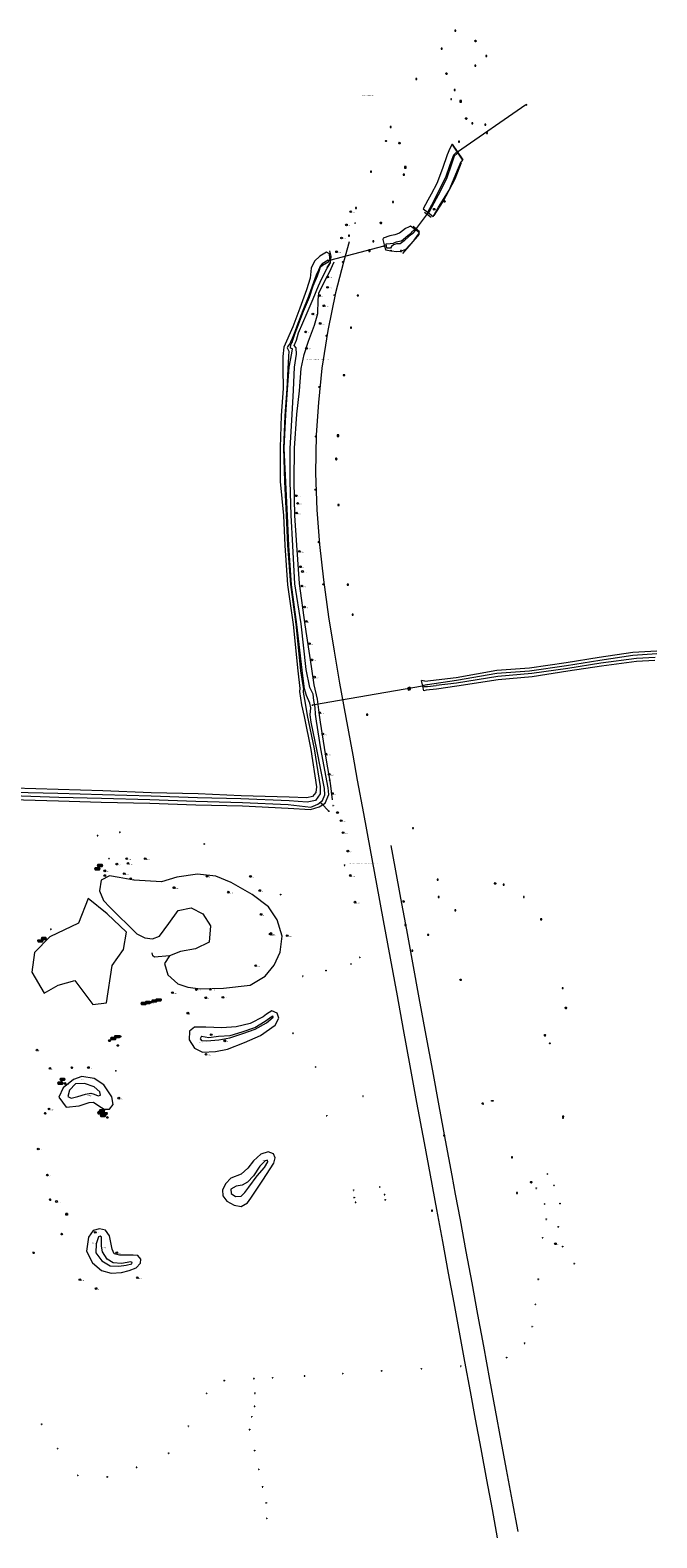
# Model space of a CAD drawing. Header units: metres. Extents: x 201324 to 204859, y 395661 to 398070.
# Tile 29 of 30: x 204156 to 204449, y 395745 to 396449. Entities that reach past the tile are written whole.
import ezdxf
from ezdxf.enums import TextEntityAlignment as Align

# ---------------------------------------------------------------- set-up
doc = ezdxf.new("R2010")
doc.units = ezdxf.units.M
for name, color, linetype, lineweight in [('B-ME-BV-GELEIDECONSTRUCTIE_GELEIDERAIL-G', 210, 'BV-GELEIDERAIL', 18), ('B-ME-GR-BEPLANTING_CULTUUR-G', 90, 'Continuous', 18), ('B-ME-GR-BOOM-S', 90, 'Continuous', 25), ('B-ME-GW-TALUD_TEEN-G', 90, 'Continuous', 18), ('B-ME-GW-WATERGANG_SLOOT-G', 90, 'Continuous', 18), ('B-ME-IE-MEUBILAIR_WEGMEUBILAIR_AFVALBAK-S', 7, 'Continuous', 25), ('B-ME-IE-MEUBILAIR_WEGMEUBILAIR_LICHTMAST-S', 7, 'Continuous', 25), ('B-ME-IE-MEUBILAIR_WEGMEUBILAIR_PAAL-S', 7, 'Continuous', 25), ('B-ME-IE-MEUBILAIR_WEGMEUBILAIR_SLAGBOOM-S', 7, 'Continuous', 25), ('B-ME-IE-MEUBILAIR_WEGMEUBILAIR_VERKEERSBORD-S', 7, 'Continuous', 25), ('B-ME-IE-MEUBILAIR_WEGMEUBILAIR_ZITBANK-G', 7, 'Continuous', 18), ('B-ME-IE-MEUBILAIR_WEGMEUBILAIR_ZITBANK-S', 7, 'Continuous', 25), ('B-ME-IE-TERREINAFSCHEIDING_KUNSTMATIG_HEKWERK-G', 20, 'IE-TERREINAFSCHEIDING-KUNSTMATIG', 18), ('B-ME-IE-TERREINAFSCHEIDING_KUNSTMATIG_MUUR-G', 90, 'IE-TERREINAFSCHEIDING-KUNSTMATIG-DICHT', 18), ('B-ME-KL-DATA-S', 90, 'Continuous', 25), ('B-ME-KW-KUNSTWERK_DUIKER-S', 170, 'Continuous', 25), ('B-ME-OG-HOOGTEPUNT-S', 7, 'Continuous', 25), ('B-ME-RI-BOB-S', 90, 'Continuous', 25), ('B-ME-RI-GWA_RIOOLPUT_INSPECTIEPUT-S', 30, 'Continuous', 25), ('B-ME-VW-HECTOMETRERING-S', 7, 'Continuous', 25), ('B-ME-WH-DUIKER-G', 150, 'Continuous', 18), ('X-XX-AL-VERWIJZING-S', 7, 'Continuous', 25)]:
    doc.layers.add(name, color=color, linetype=linetype, lineweight=lineweight)
doc.styles.add('NLCS-ISO', font='txt', dxfattribs={"height": 1.8})
doc.styles.add('NLCS-ISO-ANNOTATIVE-T18', font='txt', dxfattribs={"height": 1.8})
doc.linetypes.add('BV-GELEIDERAIL', pattern='A,10,-3,[108,NLCS.SHX,S=1,R=0,X=0,Y=0],-3', length=16)
doc.linetypes.add('IE-TERREINAFSCHEIDING-KUNSTMATIG', pattern='A,4,[82,NLCS.SHX,S=0.75,R=90,X=0,Y=0],4,-2', length=10)
doc.linetypes.add('IE-TERREINAFSCHEIDING-KUNSTMATIG-DICHT', pattern='A,8,-1,[82,NLCS.SHX,S=0.75,R=90,X=0,Y=0],-1', length=10)

# ---------------------------------------------------------------- blocks, each defined once
blk = doc.blocks.new('SKW-DUIKER-SO')
at = {"color": 0, "linetype": 'ByBlock', "lineweight": 18}
for points in [[(-1.7, 0.8), (-0.8, 0), (-1.7, -0.8)], [(-0.8, 0), (0.8, 0)], [(1.7, 0.8), (0.8, 0), (1.7, -0.8)]]:
    blk.add_lwpolyline(points, dxfattribs=at)
blk = doc.blocks.new('B-SIE-WEG_LICHTMAST-SO')
at = {"color": 0, "linetype": 'ByBlock', "lineweight": -2}
for points in [[(-0.8, 0.4), (-1.5, 0.9)], [(-0.8, 0.3), (0.8, 0.3)], [(0, 0.9), (0, 1.8)], [(0.8, 0.4), (1.5, 0.9)], [(-0.8, -0.4), (-1.5, -0.9)], [(-0.8, -0.3), (0.8, -0.3)], [(0, -0.9), (0, -1.8)], [(0.8, -0.4), (1.5, -0.9)]]:
    blk.add_lwpolyline(points, dxfattribs=at)
blk.add_circle((0, 0), 0.875, dxfattribs=at)
at = {"color": 0, "linetype": 'ByBlock', "lineweight": -2, "style": 'NLCS-ISO-ANNOTATIVE-T18'}
blk.add_attdef('SYMBOOL', (2.5, -2.5), '', height=1.8, dxfattribs=at)
blk = doc.blocks.new('SGR-BOOM_NUMMER-SO')
at = {"linetype": 'ByBlock', "lineweight": 18}
h = blk.add_hatch(color=0, dxfattribs=at)
h.dxf.hatch_style = 1
edge = h.paths.add_edge_path()
edge.add_arc((0, 0), 0.25, 0, 360)
at = {"color": 0, "linetype": 'ByBlock', "lineweight": 18}
for radius in [2, 0.25]:
    blk.add_circle((0, 0), radius, dxfattribs=at)
at = {"color": 0, "linetype": 'ByBlock', "lineweight": -2, "style": 'NLCS-ISO-ANNOTATIVE-T18'}
for tag, p in [('SOORT', (2.5, -2.8)), ('DIAMETER', (2.5, -5.3))]:
    blk.add_attdef(tag, p, '', height=1.8, dxfattribs=at)
blk = doc.blocks.new('SKL-DATA_SIGNAAL_CAIKAST-SO')
at = {"color": 0, "linetype": 'ByBlock', "lineweight": 18}
for points in [[(-2, 2), (2, 2), (2, 1.68), (-2, 1.68)], [(-2, 1.52), (2, 1.52), (2, -2), (-2, -2)]]:
    blk.add_lwpolyline(points, close=True, dxfattribs=at)
at = {"color": 0, "linetype": 'ByBlock', "lineweight": 18, "style": 'NLCS-ISO'}
blk.add_text('cai', height=1.5, dxfattribs=at).set_placement((0, 0), align=Align.MIDDLE_CENTER)
blk = doc.blocks.new('SIE-WEG_ZITBANK_MET_LEUNING')
blk.add_hatch(color=256).paths.add_polyline_path([(-0.98, 0.3), (-0.98, 0.25), (0.98, 0.25), (0.98, 0.3)])
for p, q in [((-0.69, 0.25), (-0.69, 0.17)), ((-0.64, 0.25), (-0.64, 0.17)), ((0.64, 0.25), (0.64, 0.17)), ((0.69, 0.25), (0.69, 0.17)), ((-0.69, -0.11), (-0.69, -0.02)), ((-0.64, -0.11), (-0.64, -0.02)), ((0.64, -0.11), (0.64, -0.02)), ((0.69, -0.11), (0.69, -0.02))]:
    blk.add_line(p, q)
at = {"flags": 128}
for points in [[(-0.98, 0.25), (-0.98, 0.3), (0.98, 0.3), (0.98, 0.25)], [(0.98, 0.17), (0.98, -0.02), (-0.98, -0.02), (-0.98, 0.17)], [(-0.98, -0.11), (-0.98, -0.3), (0.98, -0.3), (0.98, -0.11)]]:
    blk.add_lwpolyline(points, close=True, dxfattribs=at)
blk = doc.blocks.new('SIE-WEG_AFVALBAK_TYPE_01')
for radius in [0.25, 0.156]:
    blk.add_circle((0, 0), radius)
blk = doc.blocks.new('SIE-WEG_PAAL_BETON')
for radius in [0.188, 0.0938]:
    blk.add_circle((0, 0), radius)
blk = doc.blocks.new('SIE-WEG_PAAL_VAST-SO')
blk.add_hatch(color=256).paths.add_polyline_path([(0.1, 0.1), (-0.1, 0.1), (-0.1, -0.1), (0.1, -0.1)])
at = {"flags": 128}
blk.add_lwpolyline([(0.1, 0.1), (-0.1, 0.1), (-0.1, -0.1), (0.1, -0.1)], close=True, dxfattribs=at)
blk.add_circle((0, 0), 0.188)
blk = doc.blocks.new('SOG-HOOGTEPUNT-SO')
for p, q in [((-0.5, 0), (0.5, 0)), ((0, 0.5), (0, -0.5))]:
    blk.add_line(p, q)
blk = doc.blocks.new('SIE-WEG_VERKEERSBORD-SO')
at = {"color": 0, "linetype": 'ByBlock', "lineweight": 18}
blk.add_lwpolyline([(-1.125, -1.125), (1.125, -1.125), (1.125, 1.125), (-1.125, 1.125)], close=True, dxfattribs=at)
at = {"color": 0, "linetype": 'ByBlock', "lineweight": 18, "style": 'NLCS-ISO'}
blk.add_text('vb', height=1.5, dxfattribs=at).set_placement((0, 0), align=Align.MIDDLE_CENTER)
blk = doc.blocks.new('B-SRI-PUT_GWA-SO')
blk.add_line((-1.4, -1.4), (1.4, 1.4))
at = {"lineweight": -3, "flags": 128}
blk.add_lwpolyline([(2, -2), (2, 2), (-2, 2), (-2, -2)], close=True, dxfattribs=at)
at = {"lineweight": -3}
blk.add_circle((0, 0), 2, dxfattribs=at)
blk = doc.blocks.new('SRI-BOB-SO')
at = {"ltscale": 0.1, "style": 'NLCS-ISO'}
blk.add_attdef('B.O.B.', text='', height=1.8, dxfattribs=at).set_placement((0.1, 0), align=Align.BOTTOM_CENTER)
blk = doc.blocks.new('SIE-WEG_PAAL_ALGEMEEN_TYPE_01-SO')
h = blk.add_hatch(color=256)
edge = h.paths.add_edge_path()
edge.add_arc((0, 0), 0.188, 0, 360)
at = {"ltscale": 0.5}
blk.add_circle((0, 0), 0.188, dxfattribs=at)
blk = doc.blocks.new('SVW-HECTOMETERPAAL-SO')
at = {"lineweight": 18}
blk.add_lwpolyline([(-1.4, -1), (1.4, -1, 0.414214), (1.6, -0.9), (1.6, 0.9, 0.414214), (1.4, 1), (-1.4, 1, 0.414214), (-1.6, 0.9), (-1.6, -0.9, 0.414214)], format="xyb", close=True, dxfattribs=at)
at = {"lineweight": 18, "style": 'NLCS-ISO'}
blk.add_text('hm', height=1.8, dxfattribs=at).set_placement((0, 0), align=Align.MIDDLE_CENTER)
blk = doc.blocks.new('SIE-WEG_PAAL_KUNSTSTOF')
for p, q in [((-0.19, 0.19), (0.19, -0.19)), ((0.19, 0.19), (-0.19, -0.19))]:
    blk.add_line(p, q)
at = {"flags": 128}
for points in [[(-0.19, -0.19), (0.19, -0.19), (0.19, 0.19), (-0.19, 0.19)], [(-0.09, 0.09), (0.09, 0.09), (0.09, -0.09), (-0.09, -0.09)]]:
    blk.add_lwpolyline(points, close=True, dxfattribs=at)
blk = doc.blocks.new('SIE-WEG_VERKEERSBORD_INFORMATIE-SO')
at = {"linetype": 'ByBlock', "lineweight": 18}
h = blk.add_hatch(color=0, dxfattribs=at)
h.dxf.hatch_style = 1
h.paths.add_polyline_path([(0.3, 0.5), (-0.8, 0.5), (-0.8, 0.2), (-0.3, 0.2), (-0.3, -1.6), (0.3, -1.6)])
h = blk.add_hatch(color=0, dxfattribs=at)
h.dxf.hatch_style = 1
edge = h.paths.add_edge_path()
edge.add_arc((0, 1.2), 0.373, 0, 360)
at = {"color": 0, "linetype": 'ByBlock', "lineweight": 18}
for points in [[(-2, -2), (2, -2), (2, 2), (-2, 2)], [(0.3, 0.5), (-0.8, 0.5), (-0.8, 0.2), (-0.3, 0.2), (-0.3, -1.6), (0.3, -1.6)]]:
    blk.add_lwpolyline(points, close=True, dxfattribs=at)
blk.add_circle((0, 1.2), 0.373, dxfattribs=at)
blk = doc.blocks.new('SIE-WEG_SLAGBOOM-SO')
at = {"linetype": 'ByBlock', "lineweight": 18}
h = blk.add_hatch(color=0, dxfattribs=at)
h.dxf.hatch_style = 1
h.paths.add_polyline_path([(0, 0.5), (-1, 0.5), (-2, -0.5), (-1, -0.5)])
h.paths.add_polyline_path([(2, 0.5), (1, 0.5), (0, -0.5), (1, -0.5)])
at = {"color": 0, "linetype": 'ByBlock', "lineweight": 18}
blk.add_lwpolyline([(-2, 0.5), (2, 0.5), (2, -0.5), (-2, -0.5)], close=True, dxfattribs=at)
for points in [[(-2, -0.5), (-1, 0.5)], [(-1, -0.5), (0, 0.5)], [(0, -0.5), (1, 0.5)], [(1, -0.5), (2, 0.5)]]:
    blk.add_lwpolyline(points, dxfattribs=at)
blk = doc.blocks.new('SAL-VERWIJZING_TEKST-SO')
at = {"color": 0, "linetype": 'ByBlock', "lineweight": -2, "style": 'NLCS-ISO-ANNOTATIVE-T18'}
blk.add_attdef('TEKST', text='', height=1.8, dxfattribs=at).set_placement((0, 0), align=Align.MIDDLE_CENTER)

msp = doc.modelspace()

# ---------------------------------------------------------------- linework, layer by layer
at = {"layer": 'B-ME-BV-GELEIDECONSTRUCTIE_GELEIDERAIL-G'}
for points in [[(204305.44, 396350.35, 17.02), (204302.71, 396340.86, 17.05), (204298.99, 396326.42, 17.07), (204295.42, 396308.94, 17.2), (204292.72, 396291.35, 17.36), (204291.03, 396275.25, 17.48), (204290.02, 396260.07, 17.63), (204289.7, 396242.16, 17.78), (204290.34, 396225.17, 17.94), (204291.53, 396208.88, 18), (204293.37, 396192.36, 18.23), (204295.75, 396175.14, 18.45), (204298.35, 396159.09, 18.64), (204300.92, 396144.15, 18.88), (204303.81, 396128.13, 19.15), (204307.17, 396110.52, 19.56), (204309.21, 396098.78, 19.59), (204312.1, 396083.16, 19.74), (204315.26, 396066.23, 20.16), (204318.19, 396050.19, 20.4), (204321.29, 396033.17, 20.86), (204324.58, 396015.56, 21.21), (204327.78, 395998.03, 21.53), (204330.69, 395982.29, 21.84), (204333.84, 395965.28, 22.13), (204336.93, 395948.22, 22.39), (204340.44, 395929.31, 22.69), (204343.32, 395914.13, 22.83), (204346.25, 395898.12, 23.07), (204349, 395883.16, 23.27), (204351.75, 395868.35, 23.46), (204354.3, 395854.54, 23.6), (204356.84, 395840.91, 23.75), (204359.37, 395827.17, 23.89), (204361.95, 395813.13, 24.03), (204364.36, 395800.18, 24.17), (204366.92, 395786.4, 24.28), (204369.6, 395771.8, 24.37), (204372.18, 395757.97, 24.43), (204374.63, 395744.74, 24.46)], [(204353.55, 395914.06, 23.21), (204350.4, 395930.59, 22.87), (204347.45, 395946.63, 22.49), (204344.45, 395963, 22.17), (204341.43, 395979.43, 21.8), (204338.2, 395997.03, 21.41), (204335.18, 396013.41, 21.04), (204332.3, 396028.88, 20.71), (204329.6, 396043.67, 20.41), (204326.9, 396058.16, 20.2), (204325.02, 396068.28, 20.02)]]:
    msp.add_polyline3d(points, dxfattribs=at)
at = {"layer": 'B-ME-GR-BEPLANTING_CULTUUR-G'}
msp.add_polyline3d([(204162.88, 395999.28, 14.18), (204169.55, 396002.95, 13.98), (204177.2, 396005.17, 13.92), (204185.64, 395993.94, 14.28), (204192, 395994.79, 14.1), (204194.74, 396012.12, 13.73), (204199.98, 396019.7, 13.72), (204201.49, 396027.81, 13.73), (204192.32, 396036.32, 13.64), (204183.52, 396043.44, 13.46), (204178.94, 396032.03, 13.73), (204165.54, 396025.59, 13.86), (204158.38, 396018.21, 13.66), (204157.17, 396008.99, 13.79)], close=True, dxfattribs=at)
msp.add_polyline3d([(204221.43, 396016.76, 13.49), (204214.56, 396016.14, 13.92), (204213.67, 396016.73, 14.02), (204213.45, 396018.16, 13.97)], dxfattribs=at)
at = {"layer": 'B-ME-GW-TALUD_TEEN-G'}
msp.add_polyline3d([(204297.72, 396089.56, 13.31), (204296.72, 396097.36, 13.06), (204294.82, 396108.16, 12.99), (204292.01, 396125.94, 13.09), (204291.57, 396129.12, 13.34), (204290.69, 396136.7, 13.45), (204289.12, 396143.4, 13.34), (204287.84, 396151.96, 13.19), (204284.85, 396171.31, 13.1), (204282.16, 396190.68, 13.04), (204281.04, 396208.54, 13.21), (204280.09, 396222.5, 13.32), (204279.77, 396238.53, 13.39), (204279.83, 396253.97, 13.54), (204281.04, 396269.77, 13.59), (204282.17, 396280.77, 13.63), (204283.08, 396291.19, 13.95), (204284.41, 396297.67, 14), (204286.49, 396303.87, 14.03), (204289.22, 396311.37, 14.2), (204290.81, 396316.81, 14.42), (204290.95, 396323.14, 14.34), (204291.28, 396326.29, 14.35), (204293.74, 396331.51, 14.52), (204296.31, 396336.2, 14.88), (204298.36, 396341, 15.08)], dxfattribs=at)
at = {"layer": 'B-ME-GW-WATERGANG_SLOOT-G'}
for points in [[(204353.54, 396395.95, 15.97), (204352.48, 396393.93, 15.63), (204351.15, 396391.01, 15.44), (204348.96, 396384.63, 15.31), (204346.39, 396377.5, 15.12), (204343.71, 396372.56, 15.04), (204342.15, 396369.85, 15.05)], [(204355.84, 396391.53, 13.39), (204355.38, 396392.1, 13.39), (204354.2, 396390.8, 13.32), (204352.51, 396386.27, 13.36), (204350.51, 396380.45, 13.37), (204347.37, 396374.35, 13.3), (204344.63, 396368.78, 13.26), (204342.18, 396364.29, 13.31)], [(204355.84, 396391.53, 13.39), (204354.53, 396390.33, 13.37), (204353.02, 396386.21, 13.37), (204351.06, 396380.28, 13.39), (204348.09, 396374.12, 13.36), (204345.04, 396368.41, 13.26), (204342.57, 396363.97, 13.27), (204342.18, 396364.29, 13.31)], [(204344.69, 396362.1, 15.31), (204347.19, 396366.58, 15.31), (204352.14, 396374.51, 15.52), (204356.06, 396383.8, 15.65), (204357.74, 396387.83, 15.71), (204358.55, 396388.49, 15.94)], [(204342.15, 396369.85, 15.05), (204339.97, 396365.72, 15.24)], [(204331.81, 396356.55, 15.04), (204328.89, 396354.36, 14.67), (204326.79, 396353.65, 14.66), (204324.36, 396353.05, 14.93), (204321.27, 396352.05, 15.05), (204321.1, 396351.36, 15.23), (204321.71, 396348.96, 15.55)], [(204336.29, 396355.61, 13.21), (204335.2, 396354.36, 13.16), (204335.12, 396354.24, 12.99), (204333.43, 396352.91, 13.1), (204331.19, 396350.8, 12.97), (204329.32, 396349.45, 12.92), (204327.6, 396349.41, 12.61), (204326.2, 396348.86, 12.48), (204325.27, 396348.2, 12.47), (204324.8, 396347.31, 12.48), (204323.1, 396347.39, 12.5), (204322.77, 396349.42, 12.55), (204324.54, 396349.57, 12.5), (204326.21, 396349.76, 12.49)], [(204336.29, 396355.61, 13.21), (204335.94, 396356.05, 13.28), (204334.6, 396354.84, 13.18), (204334.61, 396354.66, 13.03), (204333.02, 396353.33, 13.08), (204330.72, 396351.27, 12.98), (204329.66, 396350.68, 12.81), (204327.35, 396350.19, 12.53), (204326.21, 396349.76, 12.49)], [(204327.65, 396345.76, 15.02), (204329.58, 396345.95, 15.07), (204331.85, 396346.84, 15.22), (204335.77, 396351.1, 15.06), (204338.23, 396354.47, 15.23)], [(204334.02, 396357.71, 15.2), (204333.17, 396357.17, 15.04), (204331.81, 396356.55, 15.04)], [(204147.9, 396089.77, 12.65), (204169.61, 396089.08, 12.63), (204189.65, 396088.49, 12.69), (204212.29, 396088.06, 12.64), (204233.76, 396087.29, 12.59), (204255.56, 396086.81, 12.58), (204276.93, 396085.7, 12.73), (204287.44, 396085.08, 12.78), (204291.46, 396086.27, 12.92), (204294.19, 396088.09, 12.93), (204295.92, 396092.11, 13.12), (204295.67, 396095.25, 13.12), (204292.21, 396113.36, 12.88), (204290.16, 396126.27, 13.05), (204289.69, 396129.63, 13.27), (204289.61, 396132.73, 13.28), (204288.98, 396136.01, 13.34), (204288.56, 396139.03, 13.36), (204287.08, 396142, 13.17), (204285.38, 396150.56, 12.99), (204283.03, 396171.76, 13.04), (204280.07, 396190.47, 12.92), (204279.05, 396208.28, 13.06), (204278.34, 396222.55, 13.18), (204277.81, 396238.29, 13.26), (204277.88, 396253.82, 13.4), (204278.76, 396269.69, 13.44), (204279.4, 396281, 13.49), (204279.86, 396291.72, 13.87), (204280.87, 396297.89, 13.79), (204280.72, 396300.83, 13.68), (204279.74, 396301.86, 13.64), (204280.82, 396304.42, 13.81), (204281.83, 396307.84, 13.77), (204285.88, 396317.1, 14.09), (204288.55, 396323.69, 14.18), (204291.07, 396329.76, 14.3), (204292.65, 396333.14, 14.48), (204295.16, 396338.07, 14.78), (204296.65, 396340.58, 14.99), (204296.38, 396342.76, 15.04), (204296.23, 396344.65, 15.17), (204294.86, 396345.47, 15.26), (204291.68, 396343.68, 15.26), (204289.28, 396341.3, 15.23), (204287.62, 396338, 15.05), (204287.18, 396333.27, 14.48), (204285.48, 396327.91, 14.27), (204282.43, 396319.32, 14.22), (204279.05, 396310.6, 14.12), (204274.95, 396301.1, 13.91), (204274.38, 396296.7, 13.97), (204274.5, 396291.02, 13.8), (204274.59, 396281.84, 13.4), (204273.65, 396269.1, 13.27), (204273.24, 396254.22, 13.23), (204273.17, 396238.26, 13.25), (204274.74, 396222.37, 13.04), (204275.3, 396208.42, 13.02), (204276.68, 396190.08, 12.95), (204279.28, 396171.59, 12.84), (204281.5, 396149.8, 12.88), (204282.44, 396141.61, 12.93), (204282.23, 396140.25, 12.86), (204283.22, 396133.99, 12.94), (204284.38, 396128.52, 13.02), (204287.52, 396113.14, 12.77), (204290.11, 396095.59, 12.97), (204289.84, 396093.04, 13.11), (204288.31, 396091.09, 13.18), (204285.68, 396090.49, 13.15), (204277.39, 396090.86, 12.93), (204254.92, 396091.41, 12.86), (204234.85, 396092.34, 12.88), (204212.92, 396092.9, 12.97), (204190.32, 396093.77, 12.99), (204169.46, 396094.41, 13.07), (204148.68, 396094.99, 13.03)], [(204147.95, 396091.62, 11.68), (204169.81, 396090.86, 11.56), (204189.76, 396090.29, 11.75), (204212.37, 396089.73, 11.75), (204233.83, 396088.99, 11.79), (204255.64, 396088.27, 11.8), (204276.97, 396087.39, 11.83), (204287.49, 396086.22, 11.84), (204290.75, 396087.63, 11.82), (204292.9, 396089.29, 11.86), (204294.03, 396091.94, 11.87), (204293.95, 396094.87, 11.86), (204290.25, 396113.12, 11.85), (204287.64, 396125.89, 11.8), (204287.18, 396129.24, 11.78), (204287.53, 396132.59, 11.83), (204287.01, 396134.72, 11.84), (204285.46, 396138.34, 11.8), (204284.49, 396141.38, 12.12), (204283.4, 396150.13, 11.88), (204280.94, 396171.52, 11.86), (204278.53, 396190.07, 11.95), (204277.18, 396208.22, 12), (204276.57, 396222.37, 12.06), (204275.77, 396238.02, 12.15), (204275.04, 396253.97, 12.14), (204275.84, 396269.67, 12.27), (204276.67, 396281.37, 12.24), (204277.42, 396291.8, 12.3), (204278.57, 396298.31, 12.55), (204278.89, 396300.32, 12.49), (204278.02, 396300.68, 12.41), (204277.96, 396301.1, 12.53), (204278.32, 396302.73, 12.75), (204278.79, 396303.25, 12.96), (204279.25, 396304.9, 12.99), (204280.39, 396308.05, 12.87), (204281.3, 396310.44, 12.86), (204284.16, 396317.98, 12.84), (204286.83, 396324.53, 12.86), (204288.66, 396329.77, 12.82), (204290.58, 396334.51, 12.89), (204291.52, 396337.15, 12.86), (204292.08, 396338.59, 12.76), (204292.97, 396339.49, 12.7), (204295.93, 396341.11, 12.75), (204295.58, 396341.73, 12.72), (204292.83, 396340.04, 12.72), (204291.95, 396338.95, 12.8), (204291.09, 396337.09, 12.88), (204289.98, 396334.67, 12.84), (204288.08, 396329.55, 12.83), (204286.37, 396324.79, 12.92), (204283.76, 396318.2, 12.86), (204281.05, 396310.87, 12.81), (204280.06, 396308.21, 12.81), (204278.78, 396305.14, 12.92), (204278.07, 396303.39, 12.99), (204277.84, 396302.99, 12.64), (204276.57, 396301.24, 12.7), (204276.47, 396300.79, 12.4), (204276.71, 396300.1, 12.57), (204277.21, 396299.18, 12.64), (204277.08, 396296.76, 12.47), (204276.73, 396290.95, 12.37), (204276.26, 396281.67, 12.37), (204275.33, 396268.96, 12.28), (204274.73, 396254.11, 12.22), (204275.23, 396238.34, 12.16), (204276.02, 396222.59, 12.17), (204276.64, 396208.51, 12), (204277.96, 396190.28, 12.04), (204280.45, 396171.7, 12.01), (204282.76, 396149.93, 11.86), (204283.87, 396142.06, 12.19), (204284.11, 396141.16, 12.15), (204283.92, 396140.67, 11.65), (204283.92, 396139.97, 11.58), (204284.86, 396134.74, 11.9), (204285.78, 396129.01, 11.84), (204289.01, 396113.47, 11.82), (204291.85, 396095.8, 11.9), (204291.82, 396092.4, 11.98), (204289.78, 396089.31, 11.98), (204285.78, 396088.51, 11.96), (204277.39, 396089.14, 11.95), (204254.84, 396089.98, 11.94), (204234.61, 396090.5, 11.83), (204212.95, 396091.29, 11.85), (204190.22, 396091.98, 11.8), (204169.31, 396092.55, 11.68), (204148.64, 396092.95, 11.9)], [(204340.18, 396143.19, 12.12), (204341.72, 396143.43, 12.11), (204342.02, 396143.44, 11.98), (204355.51, 396145.46, 11.83), (204374.35, 396148.78, 11.79), (204389.71, 396149.81, 11.89), (204406.92, 396152.35, 11.75), (204422.47, 396154.78, 11.78), (204437.98, 396157.13, 11.78), (204449.16, 396157.9, 11.8)], [(204340.83, 396145.01, 13.11), (204355.39, 396146.7, 12.73), (204374.36, 396150.14, 12.69), (204389.67, 396151.3, 12.76), (204406.83, 396153.82, 12.75), (204422.27, 396156.32, 12.76), (204437.98, 396158.55, 12.78), (204449.15, 396159.18, 12.77)], [(204448.27, 396154.65, 12.78), (204439.61, 396154.15, 12.78), (204423.32, 396152.03, 12.8), (204407.58, 396149.72, 12.85), (204390.96, 396147.1, 12.86), (204374.97, 396145.72, 12.87), (204355.67, 396142.75, 12.82), (204346.23, 396141.37, 12.89), (204341.45, 396140.84, 12.67), (204340.26, 396140.58, 13.38)], [(204448.43, 396156.1, 11.84), (204439.6, 396155.63, 11.84), (204422.97, 396153.52, 11.72), (204407.55, 396151.02, 11.89), (204390.74, 396148.63, 11.8), (204374.95, 396147.19, 11.83), (204355.56, 396144.16, 11.87), (204346.11, 396143, 11.85)], [(204340.83, 396145.01, 13.11), (204339.27, 396145.27, 13.42)], [(204340.18, 396143.19, 12.12), (204340.31, 396142.48, 12.07), (204341.84, 396142.58, 12.1), (204342.08, 396142.61, 12.04), (204346.11, 396143, 11.85)], [(204236.51, 395979.13, 13.19), (204235.8, 395977.91, 13.18), (204236.42, 395977.13, 13.15), (204238.94, 395976.91, 13.15), (204244.53, 395977.38, 13.07), (204249.64, 395978.4, 13.15), (204255.78, 395980.33, 13.33), (204261.5, 395982.5, 13.37), (204266.77, 395985.42, 13.59), (204269.95, 395988.06, 13.59), (204269.92, 395988.42, 13.61), (204269.52, 395988.53, 13.59)], [(204236.51, 395979.13, 13.19), (204239.85, 395978.59, 13.15), (204244.42, 395979.11, 13.14), (204249.79, 395979.39, 13.12), (204255.44, 395981.12, 13.33), (204261.38, 395983.16, 13.4), (204266.13, 395986.12, 13.59), (204269.52, 395988.53, 13.59)], [(204202.61, 395869.62, 14.92), (204205.99, 395870.93, 14.95), (204207.9, 395873.05, 15.02), (204208.08, 395875.03, 15.04), (204206.77, 395876.71, 15), (204204.51, 395876.88, 14.96), (204198.07, 395876.76, 14.88), (204195.71, 395877.41, 14.77), (204194.69, 395879.64, 14.89), (204193.51, 395885.86, 14.97), (204191.62, 395888.53, 14.89), (204188.76, 395889.19, 14.87), (204185.83, 395888.4, 14.9), (204183.59, 395885.31, 14.85), (204182.8, 395878.68, 14.87), (204185.52, 395873.29, 14.92), (204189.66, 395869.69, 14.96), (204194.18, 395868.48, 14.96), (204199.03, 395868.75, 14.98), (204202.61, 395869.62, 14.92)]]:
    msp.add_polyline3d(points, dxfattribs=at)
for points in [[(204193.57, 396039.41, 13.67), (204206.22, 396026.91, 13.76), (204209.94, 396025.07, 13.67), (204213.61, 396024.56, 13.46), (204216.76, 396025.88, 13.43), (204221.21, 396031.82, 13.03), (204225.53, 396037.88, 12.54), (204231.66, 396039.16, 12.43), (204237.08, 396036.26, 12.4), (204240.68, 396030.75, 12.44), (204239.97, 396023.03, 12.49), (204233.65, 396019.95, 12.75), (204226.58, 396018.75, 13.28), (204221.43, 396016.76, 13.49), (204219.19, 396013.13, 13.52), (204220.71, 396007.86, 13.6), (204225.39, 396003.6, 13.63), (204230.04, 396002.01, 13.65), (204236.04, 396001.34, 13.78), (204246.8, 396001.66, 13.78), (204259.21, 396003, 14.18), (204266.14, 396007.19, 14.07), (204270.47, 396012.33, 13.99), (204273.25, 396018.42, 13.85), (204274.06, 396025.82, 13.56), (204271.73, 396033.59, 13.54), (204267.74, 396039.54, 13.56), (204260.12, 396045.43, 13.6), (204250.25, 396050.94, 13.41), (204243.08, 396053.93, 13.41), (204234.63, 396054.84, 13.38), (204224.93, 396053.4, 13.45), (204217.83, 396051.31, 13.4), (204210.17, 396051.7, 13.41), (204204.79, 396052.1, 13.44), (204198.05, 396053.32, 13.33), (204193.53, 396054.09, 13.36), (204189.55, 396052.07, 13.42), (204188.74, 396047.06, 13.5), (204190.64, 396042.54, 13.63)], [(204265.27, 395988.15, 14.09), (204259.17, 395985.05, 14.16), (204252.62, 395983.59, 14.21), (204245.96, 395982.99, 14.26), (204238.48, 395983.36, 14.39), (204233.16, 395983.35, 14.45), (204230.82, 395981.5, 14.5), (204230.72, 395977.42, 14.61), (204233.11, 395973.5, 14.62), (204236.84, 395971.69, 14.62), (204243.01, 395972.02, 14.56), (204248.55, 395973.04, 14.54), (204256.54, 395976.27, 14.49), (204263.95, 395979.53, 14.38), (204270.92, 395984.26, 14.37), (204272.54, 395987.57, 14.2), (204271.87, 395989.91, 13.97), (204269.38, 395990.96, 14.06), (204266.89, 395989.5, 14.13)], [(204176.69, 395958.96, 14.15), (204171.83, 395955.04, 14.29), (204169.8, 395950.64, 14.54), (204173.19, 395946.01, 14.68), (204179.27, 395946.6, 14.74), (204183.91, 395948.09, 14.65), (204185.95, 395948.26, 14.66), (204188.56, 395946.59, 14.79), (204191.05, 395944.97, 14.85), (204193.53, 395945.12, 14.84), (204195.12, 395947.19, 14.8), (204194.5, 395950.81, 14.71), (204190.89, 395956.35, 14.52), (204186.35, 395959.43, 14.42), (204180.51, 395960.24, 14.37)], [(204177.52, 395956.89, 13.39), (204174.82, 395953.89, 13.25), (204174.02, 395951.01, 13.16), (204175.54, 395950.19, 13.16), (204178.7, 395950.98, 13.21), (204182.23, 395952.11, 13.24), (204184.69, 395952.49, 13.25), (204186.31, 395951.98, 13.25), (204188.22, 395951.2, 13.32), (204189.29, 395951.52, 13.31), (204188.99, 395953.14, 13.32), (204186.29, 395955.45, 13.34), (204181.8, 395957.09, 13.32)], [(204259.57, 395903.39, 14.7), (204265.11, 395911.87, 14.47), (204270.29, 395919.8, 14.37), (204270.79, 395922.32, 14.55), (204270.05, 395924.15, 14.66), (204267.54, 395925.05, 14.66), (204264.23, 395923.99, 14.62), (204260.79, 395920.96, 14.65), (204258.14, 395917.45, 14.61), (204254.91, 395914.73, 14.63), (204250.12, 395912.87, 14.45), (204247.89, 395910.33, 14.58), (204246.26, 395907.38, 14.84), (204246.43, 395904.48, 14.96), (204248.25, 395901.98, 14.82), (204251.65, 395900.21, 14.71), (204254.98, 395899.61, 14.71), (204257.97, 395901.25, 14.7)], [(204258.58, 395908.62, 13.45), (204262.44, 395913.97, 13.42), (204265.81, 395917.86, 13.45), (204267.49, 395920.45, 13.58), (204267.22, 395921.22, 13.66), (204266.22, 395920.91, 13.62), (204263.77, 395918.34, 13.53), (204260.69, 395913.95, 13.38), (204257.9, 395910.92, 13.39), (204255.46, 395909.61, 13.36), (204252.64, 395909.09, 13.43), (204250.21, 395907.65, 13.5), (204250.29, 395905.67, 13.51), (204252.33, 395904.18, 13.5), (204254.93, 395904.34, 13.52), (204256.73, 395906.15, 13.44)], [(204201.24, 395872.18, 13.88), (204203.88, 395872.8, 14.07), (204204, 395873.42, 14.1), (204203.49, 395873.73, 14.05), (204199.02, 395872.98, 13.71), (204195.11, 395873.28, 13.51), (204192.43, 395874.88, 13.48), (204190.24, 395878.31, 13.5), (204189.74, 395881.02, 13.54), (204189.75, 395885.18, 13.67), (204189.1, 395885.78, 13.69), (204188.35, 395885.43, 13.64), (204187.19, 395882.12, 13.53), (204187.15, 395877.86, 13.58), (204189.93, 395874.19, 13.54), (204193.86, 395871.87, 13.61), (204197.76, 395871.73, 13.64)]]:
    msp.add_polyline3d(points, close=True, dxfattribs=at)
at = {"layer": 'B-ME-IE-MEUBILAIR_WEGMEUBILAIR_ZITBANK-G'}
for points in [[(204187.77, 396057.39, 13.68), (204189.04, 396058.94, 13.64)], [(204161.18, 396023.66, 13.78), (204162.82, 396024.83, 13.84)], [(204216.48, 395996.07, 14.49), (204214.52, 395995.63, 14.48)], [(204211.37, 395994.9, 14.51), (204209.44, 395994.42, 14.48)], [(204197.13, 395978.97, 14.55), (204195.29, 395978.13, 14.52)], [(204171.5, 395958.99, 14.39), (204170.46, 395957.22, 14.45)], [(204189.08, 395943.35, 14.96), (204190.43, 395942.09, 14.99)], [(204191.31, 395942.99, 14.97), (204189.98, 395944.28, 14.95)]]:
    msp.add_polyline3d(points, dxfattribs=at)
at = {"layer": 'B-ME-IE-TERREINAFSCHEIDING_KUNSTMATIG_HEKWERK-G'}
for points in [[(204358.63, 396388.57, 15.96), (204353.68, 396396.03, 16.04)], [(204345.11, 396362.64, 15.21), (204349.36, 396369.23, 15.42), (204354.98, 396379.75, 15.64), (204357.87, 396387.32, 15.75)], [(204340.62, 396364.24, 15.47), (204343.69, 396361.8, 15.52)], [(204335.28, 396357.66, 15.51), (204338.26, 396355.2, 15.42)], [(204338.06, 396353.85, 15.15), (204330.38, 396344.86, 15.25)], [(204296.19, 396346.04, 15.37), (204296.8, 396343.53, 15.09), (204296.61, 396340.6, 14.92), (204294.97, 396338.37, 14.76)]]:
    msp.add_polyline3d(points, dxfattribs=at)
at = {"layer": 'B-ME-IE-TERREINAFSCHEIDING_KUNSTMATIG_MUUR-G'}
for points in [[(204358.55, 396388.49, 15.94), (204356.08, 396392.17, 15.96), (204353.54, 396395.95, 15.97)], [(204339.97, 396365.72, 15.24), (204342.3, 396363.97, 15.27), (204344.69, 396362.1, 15.31)], [(204338.23, 396354.47, 15.23), (204336.23, 396356.01, 15.23), (204334.02, 396357.71, 15.2)], [(204321.1, 396351.36, 15.23), (204321.71, 396348.96, 15.55), (204322.33, 396346.81, 15.33), (204322.47, 396346.54, 15.14), (204325.04, 396346.14, 15.02), (204327.65, 396345.76, 15.02)], [(204340.26, 396140.58, 13.38), (204339.85, 396142.77, 13.41), (204339.27, 396145.27, 13.42)], [(204384.32, 395747.73, 24.68), (204381.72, 395761.67, 24.66), (204378.93, 395776.74, 24.59), (204376.45, 395790.07, 24.48), (204373.81, 395804.45, 24.38), (204371.2, 395818.75, 24.23), (204368.3, 395834.3, 24.08), (204365.54, 395849.15, 23.92), (204362.82, 395863.87, 23.77), (204360.12, 395878.53, 23.62), (204357.38, 395893.38, 23.42), (204355.15, 395905.38, 23.24), (204353.55, 395914.06, 23.21)]]:
    msp.add_polyline3d(points, dxfattribs=at)
at = {"layer": 'B-ME-WH-DUIKER-G'}
for points in [[(204388.01, 396414.39, 13.54), (204356.05, 396392.22, 13.46)], [(204342.28, 396363.97, 13.22), (204336.3, 396355.98, 13.2)], [(204321.6, 396348.24, 12.7), (204296.19, 396341.64, 12.72)], [(204339.7, 396142.68, 12.05), (204288.35, 396133.84, 11.76)], [(204295.95, 396084.3, 12.79), (204292.49, 396087.88, 12.17)]]:
    msp.add_polyline3d(points, dxfattribs=at)

# ---------------------------------------------------------------- block references
at = {"layer": 'B-ME-GR-BOOM-S', "xscale": 0.2, "yscale": 0.2, "zscale": 0.2}
for p, values in [((204306.14, 396364.41, 16.18), {'SOORT': 'd=0.40'}), ((204345.15, 396365.56, 15.24), {'SOORT': 'd=0.70'}), ((204304.16, 396358.22, 16.12), {'SOORT': 'd=0.45'}), ((204301.88, 396352.13, 15.9), {'SOORT': 'd=0.45'}), ((204299.56, 396345.68, 15.57), {'SOORT': 'd=0.60'}), ((204295.37, 396333.93, 14.98), {'SOORT': 'd=0.50'}), ((204295.33, 396329.08, 15.39), {'SOORT': 'd=0.50'}), ((204291.53, 396325.21, 14.58), {'SOORT': 'd=0.50'}), ((204293.63, 396320.45, 15.58), {'SOORT': 'd=0.50'}), ((204288.48, 396316.61, 14.46), {'SOORT': 'd=0.60'}), ((204291.91, 396312.18, 15.78), {'SOORT': 'd=0.50'}), ((204285.13, 396308.24, 14.13), {'SOORT': 'd=0.50'}), ((204285.5, 396300.57, 14.11), {'SOORT': 'd=0.17'}), ((204280.68, 396231.67, 13.45), {'SOORT': 'd=0.17'}), ((204281.35, 396228.13, 13.86), {'SOORT': 'd=0.17'}), ((204280.91, 396223.6, 13.44), {'SOORT': 'd=0.17'}), ((204282.14, 396205.7, 13.14), {'SOORT': 'd=0.20'}), ((204282.66, 396198.49, 13.32), {'SOORT': 'd=0.20'}), ((204283.63, 396196.27, 13.48), {'SOORT': 'd=0.15'}), ((204283.42, 396189.5, 13.1), {'SOORT': 'd=0.18'}), ((204284.54, 396179.69, 13.24), {'SOORT': 'd=0.1'}), ((204285.4, 396172.98, 13.23), {'SOORT': 'd=0.1'}), ((204286.86, 396162.58, 13.37), {'SOORT': 'd=0.17'}), ((204287.98, 396154.98, 13.38), {'SOORT': 'd=0.17'}), ((204289.23, 396146.9, 13.3), {'SOORT': 'd=0.17'}), ((204291.63, 396130.28, 13.36), {'SOORT': 'd=0.45'}), ((204293.08, 396120.36, 13.33), {'SOORT': 'd=0.50'}), ((204294.58, 396110.93, 13.21), {'SOORT': 'd=0.50'}), ((204296.08, 396101.49, 13.1), {'SOORT': 'd=0.60'}), ((204297.62, 396092.53, 13.29), {'SOORT': 'd=0.50'}), ((204299.99, 396083.62, 14.02), {'SOORT': 'd=0.35'}), ((204301.69, 396079.86, 14.29), {'SOORT': 'd=0.20'}), ((204302.59, 396074.22, 14.13), {'SOORT': 'd=0.35'}), ((204304.8, 396065.64, 14.86), {'SOORT': 'd=0.40'}), ((204196.89, 396059.56, 13.67), {'SOORT': 'd=0.50'}), ((204201.5, 396062.09, 13.65), {'SOORT': 'd=0.50'}), ((204202.09, 396059.87, 13.6), {'SOORT': 'd=0.30'}), ((204210.17, 396062.08, 13.77), {'SOORT': 'd=1.00'}), ((204191.25, 396056.41, 13.65), {'SOORT': 'd=0.40'}), ((204191.27, 396054.21, 13.64), {'SOORT': 'd=0.40'}), ((204200.35, 396055.08, 13.58), {'SOORT': 'd=0.60'}), ((204203.38, 396052.76, 13.65), {'SOORT': 'd=0.40'}), ((204239.06, 396053.92, 13.4), {'SOORT': 'd=0.20'}), ((204259.34, 396053.8, 13.73), {'SOORT': 'd=0.60'}), ((204305.95, 396054.24, 14.59), {'SOORT': 'd=0.40'}), ((204223.43, 396048.53, 12.66), {'SOORT': 'd=0.50'}), ((204223.78, 396048.57, 12.66), {'SOORT': 'd=0.30'}), ((204248.98, 396046.45, 12.53), {'SOORT': 'd=0.30'}), ((204263.65, 396047.18, 13.71), {'SOORT': 'd=0.60'}), ((204308.14, 396041.78, 14.56), {'SOORT': 'd=0.40'}), ((204264.28, 396036.03, 12.51), {'SOORT': 'd=0.50'}), ((204268.45, 396026.88, 12.31), {'SOORT': 'd=0.20'}), ((204268.92, 396026.72, 12.48), {'SOORT': 'd=0.20'}), ((204268.93, 396027.17, 12.46), {'SOORT': 'd=0.15'}), ((204276.48, 396026.09, 13.86), {'SOORT': 'd=0.50'}), ((204261.78, 396012.07, 12.41), {'SOORT': 'd=0.30'}), ((204212.91, 395995.01, 14.52), {'SOORT': 'd=0.80'}), ((204222.89, 395999.47, 14.08), {'SOORT': 'd=0.60'}), ((204234.05, 396000.93, 13.89), {'SOORT': 'd=0.50'}), ((204238.45, 395997.09, 13.99), {'SOORT': 'd=0.60'}), ((204240.57, 396001.1, 13.86), {'SOORT': 'd=0.30'}), ((204246.45, 395997.33, 14.05), {'SOORT': 'd=1.00'}), ((204230.11, 395989.91, 14.41), {'SOORT': 'd=0.15'}), ((204240.98, 395979.88, 13.46), {'SOORT': 'd=0.30'}), ((204247.32, 395976.97, 13.5), {'SOORT': 'd=0.30'}), ((204159.59, 395972.66, 14.64), {'SOORT': 'd=0.10'}), ((204238.57, 395970.67, 14.74), {'SOORT': 'd=0.25'}), ((204165.67, 395964.06, 14.38), {'SOORT': 'd=0.15'}), ((204183.65, 395964.49, 14.5), {'SOORT': 'd=0.20'}), ((204172.66, 395957.04, 14.29), {'SOORT': 'd=0.20'}), ((204197.81, 395950.19, 14.83), {'SOORT': 'd=0.20'}), ((204165.21, 395945.13, 14.77), {'SOORT': 'd=0.25'}), ((204160.19, 395926.46, 14.89), {'SOORT': 'd=0.15'}), ((204164.45, 395914.23, 14.87), {'SOORT': 'd=0.15'}), ((204168.71, 395901.9, 14.93), {'SOORT': 'd=0.15'}), ((204186.81, 395887.52, 14.66), {'SOORT': 'd=0.15'}), ((204401.78, 395882.16, 14.88), {'SOORT': 'd=0.40'}), ((204196.85, 395877.97, 14.85), {'SOORT': 'd=0.15'}), ((204179.64, 395865.35, 15.49), {'SOORT': 'd=0.50'}), ((204187.22, 395861.23, 15.57), {'SOORT': 'd=0.70'}), ((204206.46, 395866.3, 15.25), {'SOORT': 'd=0.90'})]:
    msp.add_blockref('SGR-BOOM_NUMMER-SO', p, dxfattribs=at).add_auto_attribs(values)
at = {"layer": 'B-ME-IE-MEUBILAIR_WEGMEUBILAIR_AFVALBAK-S'}
msp.add_blockref('SIE-WEG_AFVALBAK_TYPE_01', (204193.48, 395977.04, 14.51), dxfattribs=at)
at = {"layer": 'B-ME-IE-MEUBILAIR_WEGMEUBILAIR_LICHTMAST-S', "xscale": 0.2, "yscale": 0.2, "zscale": 0.2}
for p in [(204364.42, 396444.16, 17.01), (204350.84, 396428.88, 16.98), (204360.09, 396407.94, 16.38), (204328.94, 396396.44, 16.99), (204349.99, 396369.26, 15.48), (204320.25, 396359.16, 16.76), (204373.67, 396050.52, 19.55), (204330.87, 396042.08, 20.34), (204357.52, 396005.47, 17.48), (204406.66, 395992.36, 18.44), (204198.49, 395979.04, 14.55), (204396.9, 395979.59, 17.95), (204175.93, 395964.44, 14.31), (204367.82, 395947.69, 17.3), (204163.38, 395943.1, 14.73), (204192.49, 395941.16, 14.92), (204390.45, 395910.92, 17.24), (204165.69, 395902.79, 14.98), (204171.14, 395886.64, 15.09), (204158.04, 395877.96, 14.97)]:
    msp.add_blockref('B-SIE-WEG_LICHTMAST-SO', p, dxfattribs=at)
at = {"layer": 'B-ME-IE-MEUBILAIR_WEGMEUBILAIR_PAAL-S', "xscale": 0.2, "yscale": 0.2, "zscale": 0.2}
for name, p in [('SIE-WEG_PAAL_ALGEMEEN_TYPE_01-SO', (204322.64, 396397.42, 16.7)), ('SIE-WEG_PAAL_ALGEMEEN_TYPE_01-SO', (204308.26, 396359.02, 17.01)), ('SIE-WEG_PAAL_ALGEMEEN_TYPE_01-SO', (204302.5, 396340.91, 17.03)), ('SIE-WEG_PAAL_ALGEMEEN_TYPE_01-SO', (204298.41, 396325.4, 17.07)), ('SIE-WEG_PAAL_ALGEMEEN_TYPE_01-SO', (204294.75, 396306.43, 17.21)), ('SIE-WEG_PAAL_ALGEMEEN_TYPE_01-SO', (204291.38, 396282.49, 17.45)), ('SIE-WEG_PAAL_ALGEMEEN_TYPE_01-SO', (204289.79, 396259.34, 17.68)), ('SIE-WEG_PAAL_ALGEMEEN_TYPE_01-SO', (204289.61, 396234.49, 17.91)), ('SIE-WEG_PAAL_ALGEMEEN_TYPE_01-SO', (204291.15, 396210.03, 18.05)), ('SIE-WEG_PAAL_ALGEMEEN_TYPE_01-SO', (204293.24, 396190.26, 18.33)), ('SIE-WEG_PAAL_VAST-SO', (204399.18, 395975.79, 18.1)), ('SIE-WEG_PAAL_VAST-SO', (204196.44, 395962.95, 14.7))]:
    msp.add_blockref(name, p, dxfattribs=at)
at = {"layer": 'B-ME-IE-MEUBILAIR_WEGMEUBILAIR_PAAL-S'}
for name, p in [('SIE-WEG_PAAL_KUNSTSTOF', (204314.82, 396346.17, 16.85)), ('SIE-WEG_PAAL_KUNSTSTOF', (204299.37, 396248.86, 17.46)), ('SIE-WEG_PAAL_BETON', (204197.36, 395974.76, 14.65))]:
    msp.add_blockref(name, p, dxfattribs=at)
at = {"layer": 'B-ME-IE-MEUBILAIR_WEGMEUBILAIR_SLAGBOOM-S', "xscale": 0.2, "yscale": 0.2, "zscale": 0.2}
msp.add_blockref('SIE-WEG_SLAGBOOM-SO', (204372.34, 395948.94, 17.14), dxfattribs=at)
at = {"layer": 'B-ME-IE-MEUBILAIR_WEGMEUBILAIR_VERKEERSBORD-S', "xscale": 0.2, "yscale": 0.2, "zscale": 0.2}
for name, p in [('SIE-WEG_VERKEERSBORD-SO', (204355.09, 396449.01, 16.88)), ('SIE-WEG_VERKEERSBORD-SO', (204348.63, 396440.56, 16.75)), ('SIE-WEG_VERKEERSBORD-SO', (204364.4, 396432.58, 16.72)), ('SIE-WEG_VERKEERSBORD-SO', (204369.54, 396437.09, 16.77)), ('SIE-WEG_VERKEERSBORD-SO', (204336.82, 396426.43, 16.67)), ('SIE-WEG_VERKEERSBORD-SO', (204354.71, 396421.24, 16.57)), ('SIE-WEG_VERKEERSBORD-SO', (204353.08, 396416.98, 16.52)), ('SIE-WEG_VERKEERSBORD_INFORMATIE-SO', (204357.55, 396416.01, 17.02)), ('SIE-WEG_VERKEERSBORD-SO', (204324.87, 396404.04, 16.57)), ('SIE-WEG_VERKEERSBORD-SO', (204362.96, 396405.63, 16.35)), ('SIE-WEG_VERKEERSBORD-SO', (204369.03, 396405.12, 16.48)), ('SIE-WEG_VERKEERSBORD-SO', (204356.74, 396397.07, 16.3)), ('SIE-WEG_VERKEERSBORD-SO', (204369.8, 396401.2, 16.53)), ('SIE-WEG_VERKEERSBORD-SO', (204315.59, 396383.16, 16.66)), ('SIE-WEG_VERKEERSBORD_INFORMATIE-SO', (204331.65, 396385.08, 16.79)), ('SIE-WEG_VERKEERSBORD-SO', (204325.87, 396368.97, 16.75)), ('SIE-WEG_VERKEERSBORD-SO', (204308.66, 396366.08, 16.81)), ('SIE-WEG_VERKEERSBORD-SO', (204305.33, 396353.14, 16.96)), ('SIE-WEG_VERKEERSBORD-SO', (204316.75, 396350.54, 16.77)), ('SIE-WEG_VERKEERSBORD-SO', (204329.7, 396345.97, 15.08)), ('SIE-WEG_VERKEERSBORD-SO', (204306.3, 396310.2, 16.93)), ('SIE-WEG_VERKEERSBORD_INFORMATIE-SO', (204300.17, 396259.72, 17.46)), ('SIE-WEG_VERKEERSBORD-SO', (204307.07, 396176.14, 18.02)), ('SIE-WEG_VERKEERSBORD-SO', (204335.21, 396076.35, 18.6)), ('SIE-WEG_VERKEERSBORD-SO', (204346.81, 396052.34, 19.61)), ('SIE-WEG_VERKEERSBORD-SO', (204347.24, 396044.16, 20.01)), ('SIE-WEG_VERKEERSBORD-SO', (204377.63, 396050, 22.21)), ('SIE-WEG_VERKEERSBORD-SO', (204387.03, 396044.18, 19.31)), ('SIE-WEG_VERKEERSBORD-SO', (204354.98, 396037.98, 19.68)), ('SIE-WEG_VERKEERSBORD-SO', (204334.99, 396019.11, 20.98)), ('SIE-WEG_VERKEERSBORD-SO', (204405.21, 396001.59, 18.57)), ('SIE-WEG_VERKEERSBORD-SO', (204405.27, 395940.99, 17.52)), ('SIE-WEG_VERKEERSBORD-SO', (204381.52, 395922.51, 17.06)), ('SIE-WEG_VERKEERSBORD-SO', (204383.87, 395905.83, 16.93)), ('SIE-WEG_VERKEERSBORD-SO', (204344.12, 395897.62, 16.17))]:
    msp.add_blockref(name, p, dxfattribs=at)
at = {"layer": 'B-ME-IE-MEUBILAIR_WEGMEUBILAIR_ZITBANK-S'}
for p in [(204189.04, 396058.94, 13.64), (204187.77, 396057.39, 13.68), (204161.18, 396023.66, 13.78), (204162.82, 396024.83, 13.84), (204211.37, 395994.9, 14.51), (204214.52, 395995.63, 14.48), (204216.48, 395996.07, 14.49), (204209.44, 395994.42, 14.48), (204195.29, 395978.13, 14.52), (204197.13, 395978.97, 14.55), (204170.46, 395957.22, 14.45), (204171.5, 395958.99, 14.39), (204189.08, 395943.35, 14.96), (204189.98, 395944.28, 14.95), (204190.43, 395942.09, 14.99), (204191.31, 395942.99, 14.97)]:
    msp.add_blockref('SIE-WEG_ZITBANK_MET_LEUNING', p, dxfattribs=at)
at = {"layer": 'B-ME-KL-DATA-S', "xscale": 0.2, "yscale": 0.2, "zscale": 0.2}
msp.add_blockref('SKL-DATA_SIGNAAL_CAIKAST-SO', (204173.45, 395895.96, 14.98), dxfattribs=at)
at = {"layer": 'B-ME-KW-KUNSTWERK_DUIKER-S', "xscale": 0.2, "yscale": 0.2, "zscale": 0.2}
for p in [(204388.01, 396414.39, 13.54), (204356.05, 396392.22, 13.46), (204342.28, 396363.97, 13.22), (204336.3, 396355.98, 13.2), (204321.6, 396348.24, 12.7), (204296.19, 396341.64, 12.72), (204339.7, 396142.68, 12.05), (204288.35, 396133.84, 11.76), (204292.49, 396087.88, 12.17), (204295.95, 396084.3, 12.79)]:
    msp.add_blockref('SKW-DUIKER-SO', p, dxfattribs=at)
at = {"layer": 'B-ME-OG-HOOGTEPUNT-S', "xscale": 0.2, "yscale": 0.2, "zscale": 0.2}
for p in [(204321.98, 396348.83, 16.29), (204324.97, 396346.32, 15.69), (204296.22, 396098.9, 12.99), (204297.91, 396086.88, 13.42), (204187.87, 396072.96, 14.91), (204198.24, 396074.47, 15.04), (204237.7, 396068.96, 13.73), (204193.19, 396062.25, 13.71), (204303.24, 396059.12, 13.58), (204273.28, 396045.36, 13.69), (204166.03, 396029.14, 13.78), (204310.39, 396016.03, 14.05), (204294.56, 396009.84, 15.17), (204306.27, 396012.91, 14.26), (204283.71, 396007.23, 14.14), (204279.16, 395980.57, 14.39), (204289.68, 395964.78, 14.32), (204311.89, 395951.16, 14.1), (204294.96, 395941.98, 14.4), (204397.95, 395914.76, 16.52), (204307.51, 395907.25, 14.18), (204307.74, 395903.78, 15.56), (204319.69, 395908.72, 14.33), (204321.93, 395905.11, 15.57), (204392.77, 395908.18, 16.78), (204401.09, 395909.46, 15.29), (204308.38, 395901.52, 15.23), (204322.26, 395902.74, 15.92), (204396.63, 395900.78, 15.88), (204403.92, 395900.97, 14.58), (204397.47, 395893.7, 15.49), (204403.06, 395890.12, 14.68), (204395.82, 395884.97, 15.46), (204405.16, 395880.86, 14.7), (204410.52, 395872.88, 14.74), (204393.73, 395865.6, 15.57), (204392.36, 395853.89, 15.54), (204390.88, 395843.44, 15.57), (204387.34, 395835.77, 15.6), (204378.87, 395829.03, 15.65), (204260.88, 395819.22, 15.61), (204269.69, 395819.56, 15.6), (204284.57, 395820.38, 15.55), (204302.44, 395821.59, 15.61), (204320.58, 395822.79, 15.55), (204339.09, 395823.79, 15.53), (204357.52, 395824.99, 15.59), (204238.74, 395812.28, 15.63), (204247.05, 395818.28, 15.64), (204261.38, 395812.41, 14.88), (204261.22, 395806.21, 13.96), (204161.74, 395797.87, 15.61), (204259.89, 395801.35, 13.28), (204230.26, 395797, 15.52), (204258.88, 395795.36, 13.23), (204169.13, 395786.42, 15.53), (204221.07, 395784.32, 15.52), (204261.16, 395785.54, 13.32), (204206.08, 395777.72, 15.47), (204263.16, 395776.8, 13.38), (204178.65, 395774, 15.44), (204192.36, 395773.24, 15.44), (204264.94, 395768.6, 13.23), (204266.58, 395761.1, 12.33), (204266.91, 395753.9, 11.71)]:
    msp.add_blockref('SOG-HOOGTEPUNT-SO', p, dxfattribs=at)
at = {"layer": 'B-ME-RI-BOB-S', "xscale": 0.2, "yscale": 0.2, "zscale": 0.2}
for p in [(204236.37, 395975.94, 13.65), (204181.25, 395958.53, 13.78), (204183.84, 395951.04, 13.63), (204184.05, 395951.08, 13.61), (204184.36, 395951.2, 13.53), (204265.55, 395920.77, 13.59), (204186.09, 395882.27, 13.8), (204191.15, 395880.07, 14.06)]:
    msp.add_blockref('SRI-BOB-SO', p, dxfattribs=at).add_auto_attribs({'B.O.B.': 'Lozing'})
at = {"layer": 'B-ME-RI-GWA_RIOOLPUT_INSPECTIEPUT-S', "xscale": 0.2, "yscale": 0.2, "zscale": 0.2, "rotation": 13.8007578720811}
msp.add_blockref('B-SRI-PUT_GWA-SO', (204333.48, 396141.54, 14.69), dxfattribs=at)
at = {"layer": 'B-ME-VW-HECTOMETRERING-S', "xscale": 0.2, "yscale": 0.2, "zscale": 0.2}
for p in [(204330.98, 396381.67, 16.67), (204309.42, 396325.27, 16.84), (204303.02, 396288.05, 17.01), (204300.51, 396227.36, 17.66), (204304.76, 396190.13, 17.95), (204313.87, 396129.39, 18.89), (204331.68, 396031.06, 20.71), (204395.07, 396033.76, 19.16), (204342.39, 396026.49, 20.27), (204405.38, 395941.64, 17.43), (204349.87, 395932.76, 22.84)]:
    msp.add_blockref('SVW-HECTOMETERPAAL-SO', p, dxfattribs=at)
at = {"layer": 'X-XX-AL-VERWIJZING-S', "xscale": 0.2, "yscale": 0.2, "zscale": 0.2}
for p, values in [((204314.05, 396418.71), {'TEKST': 'DICHT BEGROEID BOS'}), ((204290.69, 396295.22), {'TEKST': 'ACHTER VANGRAIL VALT NIET TE LOPEN'}), ((204311.89, 396059.73), {'TEKST': 'alleen onder en boven aan talud bomen gemeten ivm'})]:
    msp.add_blockref('SAL-VERWIJZING_TEKST-SO', p, dxfattribs=at).add_auto_attribs(values)

doc.saveas('drawing.dxf')
